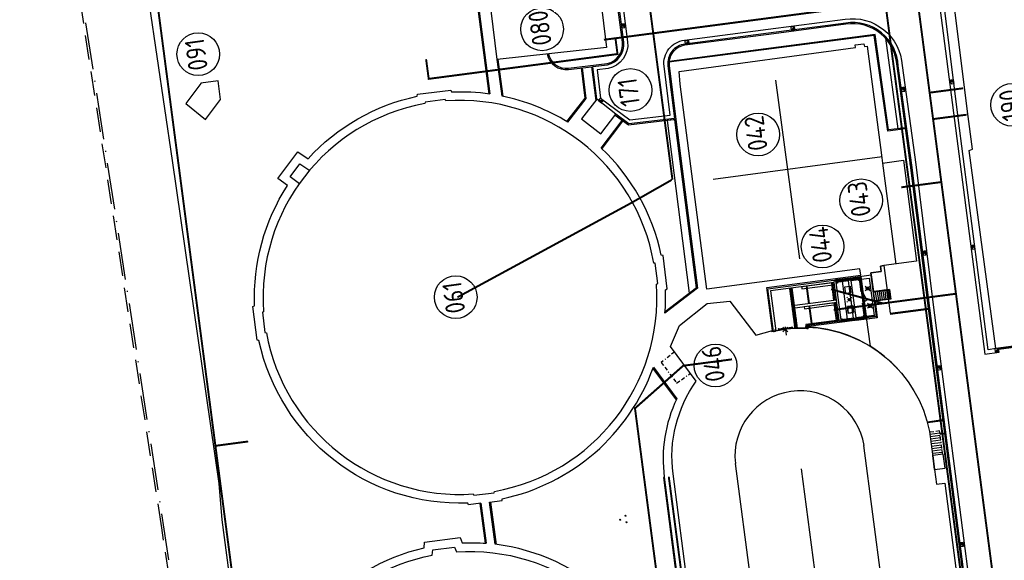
# Model space of a CAD drawing. Header units: metres. Extents: x 118125 to 118320, y 454784 to 455719.
# Tile 25 of 30: x 118151 to 118253, y 455209 to 455264. Entities that reach past the tile are written whole.
import ezdxf

# ---------------------------------------------------------------- set-up
doc = ezdxf.new("R2010")
doc.units = ezdxf.units.M
doc.header["$LTSCALE"] = 0.5
doc.header["$PDMODE"] = 3
doc.header["$PDSIZE"] = 0.25
for name, pattern in [('ACAD_ISO10W100', [18, 12, -3, 0, -3]), ('B1', [28, 8, -4, 8, -4, 0, -4]), ('CENTER', [2, 1.25, -0.25, 0.25, -0.25]), ('DASHED', [19.05, 12.7, -6.35]), ('DASHED2', [0.375, 0.25, -0.125]), ('HIDDEN2', [4.7625, 3.175, -1.5875])]:
    doc.linetypes.add(name, pattern=pattern)
for name, color, linetype in [('_gebouwen', 7, 'Continuous'), ('_hatch sierplantsoenen', 96, 'Continuous'), ('_lijngoot', 7, 'Continuous'), ('_molgoot', 7, 'Continuous'), ('_ob10', 7, 'Continuous'), ('_straatkolk', 7, 'Continuous'), ('_tb13', 7, 'Continuous'), ('_verharding', 7, 'Continuous'), ('BL00_WERKGRENS', 5, 'DASHED2'), ('Grens', 1, 'ACAD_ISO10W100'), ('KABELLOOP', 6, 'Continuous'), ('OL55_HAAG', 86, 'Continuous'), ('ZU_N_D_EB00--F-METSELWERK~-_-----', 7, 'Continuous')]:
    doc.layers.add(name, color=color, linetype=linetype)
doc.layers.add('_hekwerk', color=7, linetype='Continuous', lineweight=50)
doc.styles.add('ISO', font='gbenor.shx')
pattern_1 = [(135, (-9977.638, 13604.637), (-16.83798, -16.83798), []), (225, (-9977.638, 13604.637), (16.83798, -16.83798), [])]

# ---------------------------------------------------------------- blocks, each defined once
blk = doc.blocks.new('*U9')
at = {"layer": '_straatkolk'}
blk.add_hatch(color=256, dxfattribs=at).paths.add_polyline_path([(0.2, -0.15), (0.2, 0.15), (-0.2, -0.15)])
blk.add_lwpolyline([(0.2, -0.15), (0.2, 0.15), (-0.2, 0.15), (-0.2, -0.15)], close=True, dxfattribs=at)
blk.add_lwpolyline([(-0.2, -0.15), (0.2, 0.15)], dxfattribs=at)
blk = doc.blocks.new('_ZUSTRPBA')
at = {"linetype": 'CENTER'}
for p, q in [((-140, 0), (140, 0)), ((0, 140), (0, -140))]:
    blk.add_line(p, q, dxfattribs=at)
at = {"color": 8, "linetype": 'HIDDEN2'}
blk.add_circle((0, 0), 115, dxfattribs=at)
for radius in [95, 83]:
    blk.add_circle((0, 0), radius)
at = {"linetype": 'CENTER'}
blk.add_point((0, 0), dxfattribs=at)
blk = doc.blocks.new('KSB900')
at = {"color": 0}
for p, q in [((-725, 0), (-450, 0)), ((-450, 0), (-450, -20)), ((450, 0), (725, 0)), ((450, 0), (450, -20)), ((725, -20), (725, 0)), ((-725, -20), (-725, 0)), ((-725, -20), (-450, -20)), ((-725, -170), (-685, -170)), ((-705, -24), (705, -24)), ((-705, -166), (-705, -24)), ((705, -166), (-705, -166)), ((450, -20), (725, -20)), ((725, -170), (685, -170)), ((705, -166), (705, -24))]:
    blk.add_line(p, q, dxfattribs=at)
for points in [[(-685, -170), (-725, -170), (-725, -20), (-685, -20)], [(-685, -166), (-721, -166), (-721, -24), (-685, -24)], [(685, -170), (725, -170), (725, -20), (685, -20)], [(685, -166), (721, -166), (721, -24), (685, -24)]]:
    blk.add_lwpolyline(points, dxfattribs=at)
blk.add_point((0, 0), dxfattribs=at)
blk = doc.blocks.new('A$C4EE30D3E')
at = {"layer": 'ZU_N_D_EB00--F-METSELWERK~-_-----'}
h = blk.add_hatch(dxfattribs=at)
h.set_pattern_fill('ANSI37,_O', color=256, scale=7.5, angle=450)
h.set_pattern_definition(pattern_1)
edge = h.paths.add_edge_path()
edge.add_line((-33, 1189), (-58, 1187))
edge.add_arc((-13370, -57), 13370, 365.34024, 365.60118)
edge.add_line((-64, 1248), (-39, 1250))
edge.add_arc((-13370, -57), 13395, 365.34075, 365.60168, ccw=False)
h = blk.add_hatch(color=256, dxfattribs=at)
edge = h.paths.add_edge_path()
edge.add_arc((85, 1065), 10, 575.05872, 875.05872)
edge.add_line((76, 1070), (-36, 1060))
edge.add_line((-36, 1060), (-48, 1190))
edge.add_line((-48, 1190), (-58, 1190))
edge.add_line((-58, 1190), (-46, 1049))
edge.add_line((-46, 1049), (77, 1060))
h = blk.add_hatch(dxfattribs=at)
h.set_pattern_fill('AR-SAND,_O', color=256, scale=5, angle=2668.31008)
h.set_pattern_definition([(185.8101, (-6408.88, -21602), (-121.7424, -212.4244), [0, -193.04, 0, -215.9, 0, -206.375]), (155.81, (-6408.88, -21602), (-379.5325, -186.9023), [0, -104.14, 0, -173.99, 0, -66.675]), (115.8101, (-6275.96, -21684.07), (-336.9066, 207.1514), [0, -63.5, 0, -228.6, 0, -298.45]), (105.81, (-6275.96, -21684.07), (-383.4113, 105.711), [0, -31.75, 0, -149.86, 0, -171.45])])
h.paths.add_polyline_path([(-13, -1250), (2320, -1250), (4140, -1250), (4140, -1000), (7, -1000, -0.0046756)])
h = blk.add_hatch(dxfattribs=at)
h.set_pattern_fill('LINE,_O', color=256, scale=12.5, angle=2668.31008)
h.set_pattern_definition([(148.31008, (-6408.88, -21602.01), (-20.848716, -33.770234), [])])
h.paths.add_polyline_path([(-13, -1250), (2320, -1250), (4140, -1250), (4140, -1000), (7, -1000, -0.0046756)])
h = blk.add_hatch(dxfattribs=at)
h.set_pattern_fill('ANSI37,_O', color=256, scale=7.5, angle=450)
h.set_pattern_definition(pattern_1)
h.paths.add_polyline_path([(-174, -2266), (-174, -2267), (-184, -2266, -0.0010958), (-193, -2324), (-169, -2328), (-159, -2269)])
h = blk.add_hatch(color=256, dxfattribs=at)
edge = h.paths.add_edge_path()
edge.add_arc((-32, -2152), 10, -159.22563, 140.77437, ccw=False)
edge.add_line((-42, -2156), (-153, -2138))
edge.add_line((-153, -2138), (-174, -2267))
edge.add_line((-174, -2267), (-184, -2266))
edge.add_line((-184, -2266), (-161, -2126))
edge.add_line((-161, -2126), (-40, -2146))
h = blk.add_hatch(dxfattribs=at)
h.set_pattern_fill('10300013,O', color=256, scale=75000, angle=360)
h.set_pattern_definition([(135, (820, -7044.3), (-106.066, -106.066), []), (135, (766.97, -7044.3), (-106.066, -106.066), [])])
h.paths.add_polyline_path([(210, -5839), (140, -5839), (140, -5619), (0, -5619), (0, -8469), (1640, -8469), (1640, -8354), (1598, -8354), (1598, -8259), (210, -8259)])
h = blk.add_hatch(dxfattribs=at)
h.set_pattern_fill('10300013,O', color=256, scale=75000, angle=360)
h.set_pattern_definition([(135, (3625, -7044.3), (-106.066, -106.066), []), (135, (3571.97, -7044.3), (-106.066, -106.066), [])])
h.paths.add_polyline_path([(4390, -5619), (4270, -5619), (4270, -5839), (4180, -5839), (4180, -8259), (2902, -8259), (2902, -8354), (2860, -8354), (2860, -8469), (4390, -8469)])
for p, q in [((-33, 1148), (-82, 1144)), ((-29, 1104), (-78, 1100)), ((-39, 1250), (-64, 1248)), ((-33, 1189), (-58, 1187)), ((-39, 1250), (-39, 1450)), ((263, 0), (-573, 0)), ((4140, 1000), (-17, 1000)), ((4140, -5619), (4140, 1000)), ((7, -1000), (2070, -1000)), ((2070, -1000), (2320, -1000)), ((2320, -1000), (4140, -1000)), ((2320, -1250), (4140, -1250)), ((-156, -2226), (-204, -2219)), ((-149, -2183), (-197, -2175)), ((-169, -2328), (-194, -2323)), ((-159, -2269), (-183, -2265)), ((-169, -2328), (-129, -2081)), ((250, -2750), (2070, -2750)), ((250, -2817), (2070, -2817)), ((2320, -2750), (4140, -2750)), ((2320, -2817), (4140, -2817)), ((0, -8469), (0, -5619)), ((0, -5619), (140, -5619)), ((140, -5839), (140, -5619)), ((140, -5619), (140, -5839)), ((140, -5839), (250, -5839)), ((140, -5839), (210, -5839)), ((210, -8259), (210, -5839)), ((250, -5362), (2070, -5362)), ((250, -5487), (2070, -5487)), ((250, -7112), (250, -5839)), ((250, -5839), (4140, -5839)), ((2070, -5612), (2320, -5612)), ((2320, -5362), (4140, -5362)), ((2320, -5487), (4140, -5487)), ((4160, -5839), (4070, -5839)), ((4140, -7112), (4140, -5839)), ((4140, -5839), (4270, -5839)), ((4140, -5839), (4170, -5839)), ((4180, -5839), (4180, -8259)), ((4270, -5619), (4390, -5619)), ((4270, -5839), (4270, -5619)), ((4270, -5619), (4390, -5619)), ((4270, -5839), (4270, -5619)), ((4390, -5619), (4390, -8469)), ((250, -7112), (4140, -7112)), ((0, -7362), (0, -9511)), ((250, -9261), (250, -7362)), ((4140, -7362), (250, -7362)), ((4140, -7362), (4140, -9261)), ((4390, -9511), (4390, -7362)), ((0, -8469), (4390, -8469)), ((210, -8259), (1665, -8259)), ((1598, -8354), (1598, -8259)), ((1610, -8269), (1598, -8269)), ((1598, -8354), (1598, -8269)), ((1640, -8354), (1598, -8354)), ((1640, -8354), (1598, -8354)), ((1665, -8259), (1610, -8259)), ((1610, -8269), (1610, -8259)), ((1640, -8469), (1640, -8354)), ((1665, -8374), (1640, -8374)), ((1665, -8374), (1665, -8259)), ((1665, -8317), (2835, -8317)), ((1724, -8317), (1736, -8317)), ((1724, -8382), (1736, -8382)), ((1914, -8734), (1735, -8382)), ((2720, -8382), (1787, -8382)), ((2700, -8342), (1800, -8342)), ((1800, -8342), (2713, -8342)), ((2774, -8382), (1914, -8734)), ((2713, -8382), (2713, -8342)), ((2776, -8317), (2764, -8317)), ((2776, -8382), (2764, -8382)), ((2835, -8259), (4180, -8259)), ((2835, -8259), (2890, -8259)), ((2835, -8374), (2835, -8259)), ((2835, -8374), (2835, -8327)), ((2835, -8374), (2860, -8374)), ((2860, -8374), (2860, -8354)), ((2860, -8354), (2902, -8354)), ((2860, -8469), (2860, -8354)), ((2860, -8354), (2902, -8354)), ((2890, -8269), (2890, -8259)), ((2890, -8269), (2902, -8269)), ((2902, -8354), (2902, -8259)), ((2902, -8354), (2902, -8269)), ((0, -9511), (4390, -9511)), ((4140, -9261), (250, -9261)), ((1735, -11160), (1735, -9511)), ((2655, -9710), (1735, -9710)), ((2655, -9907), (1735, -9907)), ((2655, -10103), (1735, -10103)), ((2655, -9511), (2655, -11160)), ((1695, -11200), (1695, -10600)), ((1695, -10600), (1735, -10600)), ((2655, -10300), (1735, -10300)), ((2655, -10497), (1735, -10497)), ((2655, -10693), (1735, -10693)), ((2655, -10890), (1735, -10890)), ((2655, -11068), (1735, -11068)), ((2695, -10600), (2655, -10600)), ((2695, -11200), (2695, -10600)), ((2695, -11200), (1695, -11200))]:
    blk.add_line(p, q, dxfattribs=at)
for points in [[(77, 1060, 3.7320508), (76, 1070), (-36, 1060), (-48, 1190), (-58, 1190), (-46, 1049)], [(-40, -2146, -3.7320508), (-42, -2156), (-153, -2138), (-174, -2267), (-184, -2266), (-161, -2126)], [(1205, -8899), (1205, -9039, 0.4142136), (1230, -9064), (1370, -9064, 0.4142136), (1395, -9039), (1395, -8899, 0.4142136), (1370, -8874), (1230, -8874, 0.4142136)], [(3185, -8899), (3185, -9039, -0.4142136), (3160, -9064), (3020, -9064, -0.4142136), (2995, -9039), (2995, -8899, -0.4142136), (3020, -8874), (3160, -8874, -0.4142136)]]:
    blk.add_lwpolyline(points, format="xyb", close=True, dxfattribs=at)
at = {"layer": 'ZU_N_D_EB00--F-METSELWERK~-_-----', "flags": 128}
for points in [[(-17, 1000), (-39, 1250)], [(4390, -7362), (4390, -5839), (4140, -5839)]]:
    blk.add_lwpolyline(points, dxfattribs=at)
at = {"layer": 'ZU_N_D_EB00--F-METSELWERK~-_-----'}
for points in [[(-39, 1250), (4390, 1250), (4390, -5619)], [(2070, -5612), (2070, -1000)], [(2320, -5612), (2320, -1000)], [(140, -5619), (0, -5619), (0, -2362), (-169, -2328)], [(250, -5619), (250, -2157), (-129, -2081)], [(250, -5619), (4140, -5619)], [(4390, -7362), (0, -7362)], [(1685, -11190), (1685, -9561), (-50, -9561), (-50, -8547)], [(2705, -11190), (2705, -9561), (4443, -9561)]]:
    blk.add_lwpolyline(points, dxfattribs=at)
at = {"layer": 'ZU_N_D_EB00--F-METSELWERK~-_-----', "flags": 128}
blk.add_lwpolyline([(4140, -1250), (4140, -1000), (7, -1000, -0.0046756), (-13, -1250), (2320, -1250)], format="xyb", dxfattribs=at)
at = {"layer": 'ZU_N_D_EB00--F-METSELWERK~-_-----'}
for points in [[(2070, -5487), (2070, -2237), (1870, -2237), (1870, -5487)], [(4140, -5487), (4140, -2237), (3940, -2237), (3940, -5487)], [(1508, -7205), (1508, -6655), (812, -6655), (812, -7205)], [(2882, -7205), (2882, -6655), (3578, -6655), (3578, -7205)], [(1150, -8819), (1150, -9119), (1450, -9119), (1450, -8819)], [(3240, -8819), (3240, -9119), (2940, -9119), (2940, -8819)]]:
    blk.add_lwpolyline(points, close=True, dxfattribs=at)
at = {"layer": 'ZU_N_D_EB00--F-METSELWERK~-_-----', "flags": 128}
for points in [[(280, -5959), (236, -5959, -0.4142136), (220, -5943), (220, -5855, -0.4142136), (236, -5839), (324, -5839, -0.4142136), (340, -5855), (340, -5943, -0.4142136), (324, -5959)], [(280, -5949), (236, -5949, -0.4142136), (230, -5943), (230, -5855, -0.4142136), (236, -5849), (324, -5849, -0.4142136), (330, -5855), (330, -5943, -0.4142136), (324, -5949)], [(4110, -5959), (4066, -5959, -0.4142136), (4050, -5943), (4050, -5855, -0.4142136), (4066, -5839), (4154, -5839, -0.4142136), (4170, -5855), (4170, -5943, -0.4142136), (4154, -5959)], [(4110, -5949), (4066, -5949, -0.4142136), (4060, -5943), (4060, -5855, -0.4142136), (4066, -5849), (4154, -5849, -0.4142136), (4160, -5855), (4160, -5943, -0.4142136), (4154, -5949)], [(2195, -7061, -1), (2195, -6831, -1)], [(2195, -7041, -1), (2195, -6851, -1)], [(2195, -7029, -1), (2195, -6863, -1)], [(280, -8129), (236, -8129, 0.4142136), (220, -8145), (220, -8233, 0.4142136), (236, -8249), (324, -8249, 0.4142136), (340, -8233), (340, -8145, 0.4142136), (324, -8129)], [(4110, -8129), (4066, -8129, 0.4142136), (4050, -8145), (4050, -8233, 0.4142136), (4066, -8249), (4154, -8249, 0.4142136), (4170, -8233), (4170, -8145, 0.4142136), (4154, -8129)], [(280, -8139), (236, -8139, 0.4142136), (230, -8145), (230, -8233, 0.4142136), (236, -8239), (324, -8239, 0.4142136), (330, -8233), (330, -8145, 0.4142136), (324, -8139)], [(4110, -8139), (4066, -8139, 0.4142136), (4060, -8145), (4060, -8233, 0.4142136), (4066, -8239), (4154, -8239, 0.4142136), (4160, -8233), (4160, -8145, 0.4142136), (4154, -8139)]]:
    blk.add_lwpolyline(points, format="xyb", close=True, dxfattribs=at)
for points in [[(210, -6470), (210, -8259), (1665, -8259), (1665, -8317), (1672, -8317), (1672, -8317), (1722, -8317), (1742, -8317), (1742, -8317), (1747, -8317), (1747, -8317), (1780, -8317), (1800, -8317), (1800, -8317), (2700, -8317), (2700, -8317), (2720, -8317), (2753, -8317), (2753, -8317), (2758, -8317), (2758, -8317), (2778, -8317), (2828, -8317), (2828, -8317), (2835, -8317), (2835, -8259), (2890, -8259), (4180, -8259), (4180, -6470)], [(1508, -7205), (812, -7205), (812, -6655), (1508, -6655)], [(2882, -7205), (2882, -6655), (3578, -6655), (3578, -7205)]]:
    blk.add_lwpolyline(points, close=True, dxfattribs=at)
at = {"layer": 'ZU_N_D_EB00--F-METSELWERK~-_-----', "const_width": 4, "flags": 128}
for points in [[(1230, -8897, 1), (1230, -8901, 1)], [(1230, -8925, 1), (1230, -8929, 1)], [(1230, -8953, 1), (1230, -8957, 1)], [(1230, -8981, 1), (1230, -8985, 1)], [(1230, -9009, 1), (1230, -9013, 1)], [(1230, -9037, 1), (1230, -9041, 1)], [(1258, -8897, 1), (1258, -8901, 1)], [(1258, -8925, 1), (1258, -8929, 1)], [(1258, -8953, 1), (1258, -8957, 1)], [(1258, -8981, 1), (1258, -8985, 1)], [(1258, -9009, 1), (1258, -9013, 1)], [(1258, -9037, 1), (1258, -9041, 1)], [(1286, -8897, 1), (1286, -8901, 1)], [(1286, -8925, 1), (1286, -8929, 1)], [(1286, -8953, 1), (1286, -8957, 1)], [(1286, -8981, 1), (1286, -8985, 1)], [(1286, -9009, 1), (1286, -9013, 1)], [(1286, -9037, 1), (1286, -9041, 1)], [(1314, -8897, 1), (1314, -8901, 1)], [(1314, -8925, 1), (1314, -8929, 1)], [(1314, -8953, 1), (1314, -8957, 1)], [(1314, -8981, 1), (1314, -8985, 1)], [(1314, -9009, 1), (1314, -9013, 1)], [(1314, -9037, 1), (1314, -9041, 1)], [(1342, -8897, 1), (1342, -8901, 1)], [(1342, -8925, 1), (1342, -8929, 1)], [(1342, -8953, 1), (1342, -8957, 1)], [(1342, -8981, 1), (1342, -8985, 1)], [(1342, -9009, 1), (1342, -9013, 1)], [(1342, -9037, 1), (1342, -9041, 1)], [(1370, -8897, 1), (1370, -8901, 1)], [(1370, -8925, 1), (1370, -8929, 1)], [(1370, -8953, 1), (1370, -8957, 1)], [(1370, -8981, 1), (1370, -8985, 1)], [(1370, -9009, 1), (1370, -9013, 1)], [(1370, -9037, 1), (1370, -9041, 1)], [(3020, -8897, -1), (3020, -8901, -1)], [(3020, -8925, -1), (3020, -8929, -1)], [(3020, -8953, -1), (3020, -8957, -1)], [(3020, -8981, -1), (3020, -8985, -1)], [(3020, -9009, -1), (3020, -9013, -1)], [(3020, -9037, -1), (3020, -9041, -1)], [(3048, -8897, -1), (3048, -8901, -1)], [(3048, -8925, -1), (3048, -8929, -1)], [(3048, -8953, -1), (3048, -8957, -1)], [(3048, -8981, -1), (3048, -8985, -1)], [(3048, -9009, -1), (3048, -9013, -1)], [(3048, -9037, -1), (3048, -9041, -1)], [(3076, -8897, -1), (3076, -8901, -1)], [(3076, -8925, -1), (3076, -8929, -1)], [(3076, -8953, -1), (3076, -8957, -1)], [(3076, -8981, -1), (3076, -8985, -1)], [(3076, -9009, -1), (3076, -9013, -1)], [(3076, -9037, -1), (3076, -9041, -1)], [(3104, -8897, -1), (3104, -8901, -1)], [(3104, -8925, -1), (3104, -8929, -1)], [(3104, -8953, -1), (3104, -8957, -1)], [(3104, -8981, -1), (3104, -8985, -1)], [(3104, -9009, -1), (3104, -9013, -1)], [(3104, -9037, -1), (3104, -9041, -1)], [(3132, -8897, -1), (3132, -8901, -1)], [(3132, -8925, -1), (3132, -8929, -1)], [(3132, -8953, -1), (3132, -8957, -1)], [(3132, -8981, -1), (3132, -8985, -1)], [(3132, -9009, -1), (3132, -9013, -1)], [(3132, -9037, -1), (3132, -9041, -1)], [(3160, -8897, -1), (3160, -8901, -1)], [(3160, -8925, -1), (3160, -8929, -1)], [(3160, -8953, -1), (3160, -8957, -1)], [(3160, -8981, -1), (3160, -8985, -1)], [(3160, -9009, -1), (3160, -9013, -1)], [(3160, -9037, -1), (3160, -9041, -1)]]:
    blk.add_lwpolyline(points, format="xyb", close=True, dxfattribs=at)
at = {"layer": 'ZU_N_D_EB00--F-METSELWERK~-_-----', "const_width": 2}
for points in [[(1655, -8382), (1723, -8382), (1722, -8382), (1722, -8317), (1672, -8317), (1672, -8382), (1655, -8382)], [(1722, -8317), (1742, -8317)], [(1722, -8373), (1731, -8373), (1729, -8373)], [(1726, -8382), (1800, -8382), (1780, -8382), (1780, -8317)], [(1748, -8324), (1735, -8324), (1735, -8382), (1726, -8382)], [(1780, -8317), (1747, -8317), (1747, -8324)], [(1780, -8317), (1800, -8317), (1800, -8342), (1780, -8342)], [(2774, -8382), (2700, -8382), (2720, -8382), (2720, -8317)], [(2720, -8317), (2700, -8317), (2700, -8342), (2720, -8342)], [(2720, -8317), (2753, -8317), (2753, -8324)], [(2752, -8324), (2765, -8324), (2765, -8382), (2774, -8382)], [(2778, -8317), (2758, -8317)], [(2778, -8373), (2769, -8373), (2771, -8373)], [(2845, -8382), (2777, -8382), (2778, -8382), (2778, -8317), (2828, -8317), (2828, -8382), (2845, -8382)]]:
    blk.add_lwpolyline(points, dxfattribs=at)
at = {"layer": 'ZU_N_D_EB00--F-METSELWERK~-_-----'}
blk.add_lwpolyline([(2195, -9518, 0, 70, 0), (2195, -9658, 0, 0, 0), (2195, -11068, 0, 0, 0)], format="xyseb", dxfattribs=at)
for centre, radius, start, end in [((-13370, -57), 13370, 5.34024, 5.60118), ((-13370, -57), 13395, 5.34019, 5.60118), ((-13370, -57), 13370, 351.31181, 4.52763), ((-13370, -57), 13395, 351.31231, 4.52813), ((-13370, -57), 13370, 350.2417, 350.49782), ((-13370, -57), 13395, 350.2417, 350.49779), ((-13370, -57), 13395, 351.31181, 351.31231), ((1648, -8386), 7.55, 56.21021, 179.42761), ((1649, -8388), 7.55, 56.21021, 179.42761), ((1650, -8391), 7.55, 56.21021, 179.42761), ((2850, -8391), 7.55, 0.57239, 123.78979), ((2851, -8388), 7.55, 0.57239, 123.78979), ((2852, -8386), 7.55, 0.57239, 123.78979)]:
    blk.add_arc(centre, radius, start, end, dxfattribs=at)
for p in [(1300, -8969), (3090, -8969)]:
    blk.add_point(p, dxfattribs=at)
at = {"layer": 'ZU_N_D_EB00--F-METSELWERK~-_-----', "rotation": 90}
for name, p in [('KSB900', (0, 0)), ('_ZUSTRPBA', (2195, -6946))]:
    blk.add_blockref(name, p, dxfattribs=at)

msp = doc.modelspace()

# ---------------------------------------------------------------- hatches: boundary and pattern name
h = msp.add_hatch(color=256)
edge = h.paths.add_edge_path()
edge.add_arc((118213.26, 455212.76), 0.05, 0, 360)
edge = h.paths.add_edge_path()
edge.add_arc((118213.89, 455212.5), 0.05, 0, 360)
edge = h.paths.add_edge_path()
edge.add_arc((118213.8, 455213.17), 0.05, 0, 360)
at = {"layer": '_hatch sierplantsoenen'}
h = msp.add_hatch(dxfattribs=at)
h.set_pattern_fill('AR-CONC', color=252, scale=0.01, style=0)
h.set_pattern_definition([(147.4532, (118257.7114, 455176.6129), (-0.07828, 1.82713), [0.1905, -2.0955]), (92.4532, (118257.7114, 455176.613), (-1.84871, -0.597284), [0.1524, -1.6764]), (197.9042, (118257.7049, 455176.7652), (-1.92698, 1.229854), [0.1619, -1.7809]), (143.6374, (118257.2077, 455176.547), (0.065235, 2.74242), [0.28575, -3.14325]), (194.089, (118257.2131, 455176.7756), (-2.7613, 2.03303), [0.24285, -2.67135]), (88.6372, (118257.2077, 455176.547), (-2.7613, 2.03304), [0.2286, -2.5146]), (118.4532, (118257.3007, 455176.8154), (0.817344, 1.635995), [0.1905, -2.0955]), (63.4532, (118257.3007, 455176.8154), (-1.906485, 0.373875), [0.1524, -1.6764]), (168.9046, (118257.3688, 455176.9517), (-1.089145, 2.009866), [0.1619, -1.7809]), (134.9532, (118257.7114, 455176.6129), (-0.842413, -0.079057), [0, -1.65608, 0, -1.7018, 0, -1.68275]), (104.9532, (118257.7114, 455176.6129), (-1.080018, 0.5326), [0, -0.97028, 0, -1.61798, 0, -0.64135]), (64.9532, (118257.7849, 455176.0513), (-0.119081, 1.351881), [0, -0.635, 0, -1.9812, 0, -2.6289]), (54.9532, (118257.8178, 455175.7994), (-0.444265, 1.435794), [0, -0.8255, 0, -1.31572, 0, -1.8669])])
h.paths.add_polyline_path([(118242.42, 455249.64), (118242.5, 455249.06, -0.150074), (118242.77, 455249.18, -0.220008), (118243.17, 455249.06), (118243.15, 455249.23), (118243.08, 455249.73)])

# ---------------------------------------------------------------- linework, layer by layer
for centre in [(118213.8, 455213.17), (118213.26, 455212.76), (118213.89, 455212.5)]:
    msp.add_circle(centre, 0.05)
at = {"layer": '_gebouwen'}
for p, q in [((118231.73, 455239.61), (118229.29, 455258)), ((118240.22, 455250.09), (118222.81, 455247.77)), ((118240.26, 455249.46), (118241.63, 455239.06)), ((118243.99, 455177.4), (118238.35, 455220.38)), ((118230.77, 455175.66), (118225.11, 455218.54)), ((118237.83, 455172.88), (118231.91, 455218.01))]:
    msp.add_line(p, q, dxfattribs=at)
for points in [[(118256.82, 455251.95), (118263.9, 455252.74), (118266.47, 455232.3), (118251.92, 455230.36), (118249.17, 455250.75), (118249.53, 455250.88), (118249.02, 455254.77), (118246.68, 455273.5), (118258.37, 455275.05), (118258.59, 455273.38), (118258.4, 455273.34), (118259.07, 455268.05), (118254.73, 455267.48), (118256.46, 455254.59)], [(118170.05, 455257.64), (118168.51, 455255.6), (118170.56, 455253.95), (118172.1, 455255.99), (118171.85, 455257.9), (118170.05, 455257.66)]]:
    msp.add_lwpolyline(points, close=True, dxfattribs=at)
for points in [[(118199.96, 455265.15), (118211.23, 455266.4), (118211.85, 455261.36), (118200.58, 455260.11), (118199.96, 455265.15)], [(118209.26, 455254.02), (118211.26, 455252.48), (118212.8, 455254.47), (118210.84, 455256.03), (118209.26, 455254.02)], [(118180.24, 455247.32), (118179.26, 455248.04), (118180.27, 455249.38), (118181.29, 455248.69)], [(118238.59, 455233.57), (118239.64, 455233.71), (118239.06, 455238.17), (118240.12, 455238.31), (118240.05, 455238.85), (118240.4, 455238.9)], [(118246.17, 455221.68), (118245.14, 455221.54)], [(118246.2, 455221.43), (118245.17, 455221.29)], [(118246.24, 455221.18), (118245.2, 455221.04)], [(118246.27, 455220.93), (118245.24, 455220.8)], [(118246.3, 455220.68), (118245.27, 455220.55)], [(118246.33, 455220.44), (118245.3, 455220.3)], [(118246.37, 455220.19), (118245.33, 455220.05)], [(118246.4, 455219.94), (118245.37, 455219.81)], [(118246.43, 455219.69), (118245.4, 455219.56)], [(118246.52, 455219.49), (118245.44, 455219.35)], [(118245.62, 455217.91), (118246.71, 455218.07), (118246.52, 455219.49), (118245.44, 455219.35), (118245.62, 455217.91)], [(118245.62, 455217.91), (118245.44, 455219.35)]]:
    msp.add_lwpolyline(points, dxfattribs=at)
msp.add_lwpolyline([(118220.26, 455205.55), (118218.69, 455217.47, -0.190393), (118221.08, 455227.01), (118218.44, 455230.57), (118219.34, 455232.74), (118222.22, 455235), (118224.53, 455235.25), (118227.23, 455231.74), (118228.93, 455232.23), (118228.35, 455236.65), (118238.01, 455237.92), (118237.92, 455238.58), (118222.17, 455236.49), (118219.41, 455257.59), (118219.32, 455258.89), (118237.47, 455261.33), (118237.45, 455261.61), (118238.33, 455261.73), (118238.4, 455261.45), (118238.67, 455261.49), (118240.15, 455250.26), (118240.26, 455249.46), (118242.41, 455249.74), (118243.77, 455239.35), (118240.4, 455238.9), (118240.05, 455238.85), (118240.12, 455238.31), (118240.12, 455238.31), (118240.12, 455238.31), (118239.06, 455238.17), (118239.64, 455233.71), (118232.51, 455232.77), (118232.49, 455232.58, -0.347524), (118245.1, 455221.82), (118245.62, 455217.91), (118245.44, 455219.35), (118245.62, 455217.91), (118245.62, 455217.91), (118245.82, 455216.42), (118246.66, 455216.53), (118247.99, 455206.43)], format="xyb", dxfattribs=at)
for points in [[(118198.12, 455215.41), (118198.18, 455215.27), (118200.27, 455215.53), (118200.29, 455215.67, 0.383016), (118216.98, 455237), (118217.11, 455237.06), (118216.85, 455239.15), (118216.71, 455239.16, 0.38441), (118195.28, 455255.85), (118195.23, 455255.98), (118193.15, 455255.72), (118193.12, 455255.57, 0.383016), (118176.53, 455234.16), (118176.4, 455234.11), (118176.66, 455232.02), (118176.81, 455232, 0.381623)], [(118181.2, 455200.89), (118178.96, 455202.58), (118180.01, 455203.92), (118182.24, 455202.24, -0.172207), (118193.9, 455209.12), (118193.94, 455209.65), (118196.18, 455209.95), (118196.38, 455209.45, -0.378484), (118217.64, 455193.11), (118218.17, 455193.06), (118218.46, 455190.81), (118217.96, 455190.64, -0.378546), (118201.63, 455169.37), (118201.57, 455168.84), (118199.33, 455168.55), (118199.15, 455169.05, -0.378608), (118177.89, 455185.39), (118177.36, 455185.43), (118177.06, 455187.67), (118177.56, 455187.86, -0.171937)]]:
    msp.add_lwpolyline(points, format="xyb", close=True, dxfattribs=at)
at = {"layer": '_gebouwen', "linetype": 'B1', "ltscale": 0.1}
for points in [[(118218.86, 455230.02), (118217.47, 455228.95), (118219.06, 455226.82), (118220.5, 455227.83)], [(118246.46, 455219.48), (118246.14, 455221.89), (118245.11, 455221.75)]]:
    msp.add_lwpolyline(points, dxfattribs=at)
at = {"layer": '_gebouwen'}
for centre in [(118205.2, 455263.22), (118169.8, 455260.66), (118214.3, 455256.97), (118253.62, 455255.45), (118227.45, 455252.4), (118238.07, 455245.62), (118234.09, 455240.88), (118196.31, 455235.66), (118223.06, 455228.63)]:
    msp.add_circle(centre, 2.2, dxfattribs=at)
for centre, radius, start, end in [((118232.01, 455219.25), 13.33, 42.8141, 58.4214), ((118231.75, 455219.33), 6.69, 9.029, 186.7722)]:
    msp.add_arc(centre, radius, start, end, dxfattribs=at)
at = {"layer": '_hekwerk', "lineweight": -2}
msp.add_lwpolyline([(118271.82, 455327.37), (118271.79, 455334.59), (118269.56, 455347.09), (118266.92, 455360.43), (118264.18, 455377.59), (118261.9, 455395.09), (118155.66, 455382.24), (118160.29, 455306.62), (118162.38, 455281.87), (118167.11, 455249.73), (118171.92, 455216.5), (118172.23, 455212.74), (118173.91, 455200.03), (118178.16, 455171.75), (118179.93, 455159.53), (118195.46, 455159.38), (118211.56, 455159.42), (118222.61, 455159.64), (118292.65, 455168.53), (118294.12, 455171.38), (118292.82, 455193.84), (118292.22, 455198.36)], dxfattribs=at)
at = {"layer": '_lijngoot'}
msp.add_lwpolyline([(118266.47, 455232.3), (118266.49, 455232.18), (118252.23, 455230.28), (118252.21, 455230.4), (118266.47, 455232.3)], dxfattribs=at)
at = {"layer": '_molgoot'}
msp.add_lwpolyline([(118242.7, 455292.17), (118250.79, 455229.8), (118252.26, 455230), (118252.21, 455230.4)], dxfattribs=at)
msp.add_lwpolyline([(118213.3, 455267.34), (118214.01, 455261.94, -0.385506), (118212, 455259.17), (118210.88, 455259.04), (118211.23, 455256.14), (118214.25, 455253.89), (118218.39, 455254.4), (118217.76, 455259.43, -0.416884), (118219.86, 455262.09), (118228.47, 455263.22), (118236.41, 455264.26, -0.442244), (118242.28, 455259.49), (118243.68, 455249.3), (118245.52, 455234.59), (118248.05, 455215.12), (118251.28, 455190.16)], format="xyb", dxfattribs=at)
at = {"layer": '_ob10'}
for points in [[(118198.22, 455268.26), (118199.72, 455256.59)], [(118198.32, 455268.3), (118199.83, 455256.58)], [(118242.64, 455252.99), (118240.8, 455252.75), (118239.41, 455262.58), (118218.27, 455259.82)], [(118242.63, 455253.09), (118240.88, 455252.86), (118239.49, 455262.69), (118218.28, 455259.92)], [(118201.08, 455256.35), (118200.58, 455260.11)], [(118201.18, 455256.33), (118200.68, 455260.12)], [(118207.75, 455253.72), (118209.65, 455256.13), (118209.26, 455259.25)], [(118207.84, 455253.67), (118209.76, 455256.1), (118209.36, 455259.26)], [(118211.3, 455251), (118213.45, 455253.82)], [(118211.38, 455250.94), (118213.53, 455253.76)], [(118218.98, 455253.93), (118221.21, 455236.57), (118217.86, 455234.02)], [(118218.88, 455253.92), (118221.1, 455236.61), (118217.87, 455234.16)], [(118240.4, 455238.9), (118241.04, 455234), (118245, 455234.52)], [(118241.05, 455233.9), (118245.01, 455234.42)], [(118216.62, 455228.32), (118219.02, 455225.08)], [(118246.49, 455223.02), (118244.86, 455222.8)], [(118246.5, 455222.92), (118244.89, 455222.71)], [(118246.18, 455221.65), (118246.66, 455221.71)], [(118246.19, 455221.55), (118246.67, 455221.61)], [(118217.79, 455217.12), (118217.69, 455217.11), (118220.21, 455197.67), (118219.32, 455197.55), (118219.81, 455193.7), (118219.01, 455193.59)], [(118198.81, 455214.44), (118199.34, 455210.33)], [(118198.9, 455214.45), (118199.45, 455210.33)], [(118199.9, 455214.58), (118200.47, 455210.22)]]:
    msp.add_lwpolyline(points, dxfattribs=at)
msp.add_lwpolyline([(118216.66, 455228.44), (118219.07, 455225.19, 0.145579), (118217.79, 455217.12), (118220.32, 455197.59), (118219.43, 455197.47), (118219.92, 455193.61), (118219.02, 455193.49), (118218.97, 455193.88), (118218.38, 455193.94, 0.315813), (118200.37, 455210.23), (118199.8, 455214.56), (118201.08, 455214.72), (118201.1, 455214.91, 0.259921), (118216.66, 455228.44, 0.536416)], format="xyb", close=True, dxfattribs=at)
at = {"layer": '_tb13'}
for points in [[(118210.84, 455256.02), (118210.43, 455259.39), (118211.93, 455259.56, 0.382621), (118213.61, 455261.89), (118212.85, 455267.68), (118235.55, 455270.7, 0.407631), (118239.71, 455276.42), (118237.37, 455294.18), (118235.13, 455311.57, 0.432155), (118229.72, 455316.07), (118220.71, 455314.92), (118207.48, 455313.24, 0.27659), (118205.69, 455311.93), (118203.58, 455307.24), (118200.6, 455308.59)], [(118216.12, 455172), (118217.51, 455173.27), (118222.31, 455173.92), (118222.98, 455168.77), (118226.38, 455169.21, 0.209949), (118231.76, 455167.33), (118245.94, 455169.24, 0.435062), (118252.59, 455177.29), (118250.88, 455190.11), (118247.65, 455215.07), (118245.13, 455234.54), (118243.28, 455249.25), (118241.88, 455259.45, 0.443492), (118236.47, 455263.86), (118228.52, 455262.82), (118219.91, 455261.69, 0.417287), (118218.16, 455259.47), (118218.84, 455254.05), (118214.14, 455253.48), (118212.8, 455254.47)], [(118216.03, 455172.09), (118217.45, 455173.39), (118222.42, 455174.06), (118223.09, 455168.91), (118226.42, 455169.35, 0.212013), (118231.75, 455167.46), (118245.93, 455169.37, 0.4384), (118252.45, 455177.34), (118250.76, 455190.09), (118247.52, 455215.05), (118245, 455234.52), (118243.15, 455249.23), (118241.76, 455259.44, 0.443932), (118236.49, 455263.74), (118228.54, 455262.69), (118219.92, 455261.57, 0.417446), (118218.29, 455259.49), (118218.98, 455253.93), (118214.1, 455253.34), (118212.72, 455254.36)], [(118205.85, 455260.7, 0.392781), (118207.93, 455259.22), (118211.91, 455259.69, 0.381245), (118213.49, 455261.88)], [(118205.72, 455260.68, 0.394422), (118207.94, 455259.09), (118210.3, 455259.37)]]:
    msp.add_lwpolyline(points, format="xyb", dxfattribs=at)
for points in [[(118213.49, 455261.88), (118212.7, 455267.8)], [(118210.3, 455259.37), (118210.73, 455255.89)]]:
    msp.add_lwpolyline(points, dxfattribs=at)
at = {"layer": '_verharding'}
msp.add_lwpolyline([(118251.92, 455230.36), (118251.13, 455230.25), (118248.06, 455254.11), (118245.35, 455275.93), (118246.34, 455276.07), (118246.68, 455273.5)], dxfattribs=at)
for points in [[(118198.9, 455214.45), (118197.62, 455214.29), (118197.55, 455214.47, -0.364524), (118176.05, 455231.21), (118175.85, 455231.25), (118175.42, 455234.7), (118175.6, 455234.77, -0.155053), (118178.98, 455247.13), (118178, 455247.86), (118180.06, 455250.6), (118181.11, 455249.9, -0.15652), (118192.34, 455256.33), (118192.37, 455256.53), (118195.82, 455256.96), (118195.89, 455256.78, -0.046667), (118199.83, 455256.58)], [(118207.84, 455253.67, 0.086512), (118201.08, 455256.35)], [(118217.86, 455234.02, 0.028373), (118217.91, 455236.42), (118218.09, 455236.5), (118217.66, 455239.96), (118217.47, 455239.98, 0.15267), (118211.3, 455251, 0.15267)], [(118238.59, 455233.57), (118238.59, 455233.57), (118238.99, 455230.61, 0.1286), (118232.49, 455232.58), (118232.51, 455232.77), (118238.59, 455233.57)], [(118210.94, 455172.71, -0.112686), (118202.46, 455168.63), (118202.39, 455168.04), (118198.72, 455167.56), (118198.53, 455168.11, -0.360075), (118177.15, 455184.54), (118176.56, 455184.58), (118176.08, 455188.26), (118176.63, 455188.47, -0.153254), (118179.98, 455200.68), (118177.69, 455202.41), (118179.85, 455205.17), (118182.11, 455203.46, -0.153422), (118193.06, 455209.86), (118193.1, 455210.45), (118196.77, 455210.93), (118196.98, 455210.38, -0.029144), (118199.45, 455210.33, -0.029144)]]:
    msp.add_lwpolyline(points, format="xyb", dxfattribs=at)
at = {"layer": 'BL00_WERKGRENS', "color": 0, "ltscale": 20}
msp.add_lwpolyline([(118174.27, 455158.78), (118166.04, 455211.92), (118154.65, 455285.49), (118151.41, 455337.09)], dxfattribs=at)
at = {"layer": 'Grens', "color": 0, "ltscale": 0.8}
msp.add_lwpolyline([(118151.61, 455337.11), (118154.85, 455285.51), (118175.84, 455149.91), (118200.24, 455148.02), (118218.32, 455148.69), (118255.06, 455153.49), (118260.06, 455154.21), (118295.02, 455158.78), (118303.72, 455159.82), (118300.77, 455193.85), (118299.45, 455203.64), (118297.46, 455203.37), (118296.69, 455209.14), (118296.05, 455214.4), (118295.18, 455223.33), (118297.13, 455223.57), (118295.91, 455236.57), (118293.32, 455256.33), (118287.85, 455288.53), (118283.2, 455313.67), (118281.49, 455316.08), (118280.2, 455323.41)], dxfattribs=at)
at = {"layer": 'KABELLOOP', "linetype": 'DASHED', "const_width": 0.2}
msp.add_lwpolyline([(118228.8, 455381.09), (118255.28, 455179.14)], close=True, dxfattribs=at)
for points in [[(118161.17, 455299.61), (118176.75, 455180.82)], [(118252.07, 455178.98), (118241.34, 455259.92), (118239.19, 455276.34)], [(118218.63, 455247.73), (118216, 455267.75)], [(118243.84, 455266.38), (118211.57, 455262.14)], [(118193.26, 455260.14), (118193.53, 455258.12), (118212.97, 455260.67), (118212.76, 455262.3)], [(118245.11, 455256.7), (118248.56, 455257.15)], [(118245.47, 455253.98), (118248.92, 455254.43)], [(118196.49, 455235.65), (118214.31, 455245.31), (118218.55, 455247.72)], [(118246.32, 455247.5), (118242.19, 455246.96)], [(118234.96, 455236.47), (118240.31, 455235.02)], [(118235.23, 455234.35), (118247.83, 455236.01)], [(118221.1, 455175.93), (118214.77, 455224.22), (118219.73, 455228.6), (118224.77, 455229.26)], [(118174.94, 455220.81), (118171.56, 455220.36)], [(118218.25, 455217.18), (118221.32, 455193.81)]]:
    msp.add_lwpolyline(points, dxfattribs=at)
at = {"layer": 'OL55_HAAG'}
msp.add_lwpolyline([(118241.83, 455252.98), (118242.63, 455253.09), (118241.76, 455259.44, 0.174548), (118240.56, 455262.3), (118241.83, 455252.98)], format="xyb", dxfattribs=at)
msp.add_lwpolyline([(118218.88, 455253.92), (118218.09, 455253.83), (118220.36, 455236.06), (118221.1, 455236.61), (118218.88, 455253.92)], dxfattribs=at)

# ---------------------------------------------------------------- block references
at = {"layer": '_gebouwen', "xscale": 0.0009975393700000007, "yscale": 0.0009975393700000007, "zscale": 0.0009975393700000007, "rotation": 97.46987594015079}
msp.add_blockref('A$C4EE30D3E', (118230.26, 455232.33), dxfattribs=at)
at = {"layer": '_molgoot'}
for p, rotation in [((118213.54, 455263.58), 97.45761760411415), ((118231.03, 455263.3), 7.457617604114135), ((118220.12, 455261.87), 7.457617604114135), ((118247.45, 455257.81), 97.45761760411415), ((118242.37, 455257.03), 97.45761760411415), ((118211.25, 455255.89), 323.3001087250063), ((118249.62, 455240.8), 97.45761760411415), ((118244.57, 455240.19), 97.45761760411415), ((118252.03, 455230.22), 7.457617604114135), ((118246.08, 455228.38), 97.45761760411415), ((118248.43, 455210.21), 97.45761760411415)]:
    msp.add_blockref('*U9', p, dxfattribs=dict(at, rotation=rotation))

# ---------------------------------------------------------------- texts
at = {"layer": '_gebouwen', "style": 'ISO'}
for s, p in [('080', (118206.21, 455261.69)), ('091', (118170.8, 455259.13)), ('171', (118215.31, 455255.44)), ('190', (118254.62, 455253.92)), ('042', (118228.45, 455250.87)), ('043', (118239.07, 455244.08)), ('044', (118235.1, 455239.35)), ('061', (118197.31, 455234.13)), ('046', (118224.06, 455227.1))]:
    msp.add_text(s, height=1.995, rotation=97.7506, dxfattribs=at).set_placement(p)

doc.saveas('drawing.dxf')
